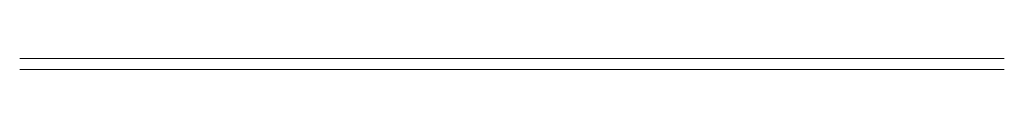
# Model space of a CAD drawing. Header units: millimetres. Extents: x -1700 to 300, y -23261 to -23239.
import ezdxf

# ---------------------------------------------------------------- set-up
doc = ezdxf.new("R2010")
doc.units = ezdxf.units.MM
doc.layers.add('Artemide_LineCoarse', color=9, linetype='Continuous', lineweight=9, true_color=0xc0c0c0)
doc.layers.add('Dispositivi di illuminazione', color=7, linetype='Continuous', lineweight=9)

# ---------------------------------------------------------------- blocks, each defined once
blk = doc.blocks.new('ARTEMIDE-TurnAround-Linear_SuspendedDirect - Linear_SuspendedDirect 2000mm-6274125-TurnAround_Linear_SuspendedDirect_2000')
at = {"layer": 'Artemide_LineCoarse'}
for p, q in [((2000, 11, 494.2), (0, 11, 494.2)), ((0, 11, 512.5), (2000, 11, 512.5)), ((0, -11, 494.2), (2000, -11, 494.2)), ((2000, -11, 512.5), (0, -11, 512.5))]:
    blk.add_line(p, q, dxfattribs=at)

msp = doc.modelspace()

# ---------------------------------------------------------------- block references
at = {"layer": 'Dispositivi di illuminazione', "extrusion": (0, 0, -1), "rotation": 180}
msp.add_blockref('ARTEMIDE-TurnAround-Linear_SuspendedDirect - Linear_SuspendedDirect 2000mm-6274125-TurnAround_Linear_SuspendedDirect_2000', (1700, -23250), dxfattribs=at)

doc.saveas('drawing.dxf')
